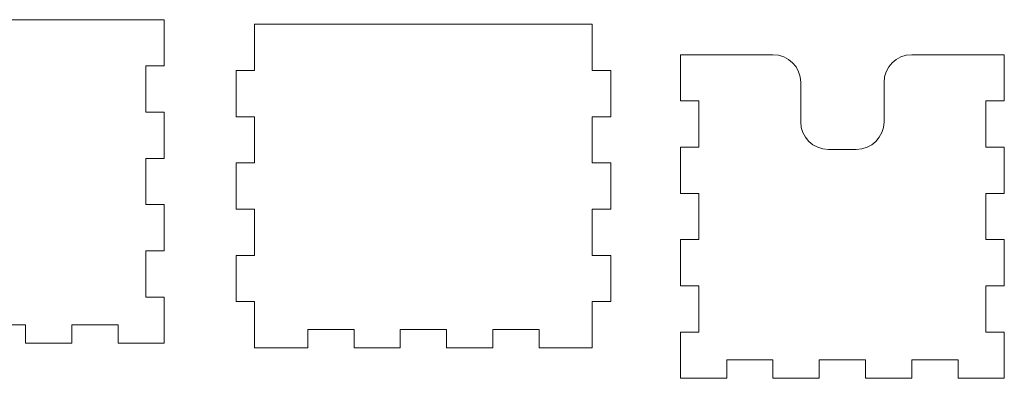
# Model space of a CAD drawing. Header units: millimetres. Extents: x -3260 to 608, y -1134 to 899.
# Tile 31 of 256: x -124 to 89, y -522 to -445. Entities that reach past the tile are written whole.
import ezdxf

# ---------------------------------------------------------------- set-up
doc = ezdxf.new("R2010")
doc.units = ezdxf.units.MM
doc.header["$MEASUREMENT"] = 0
doc.layers.add('Layer 1', color=7, linetype='Continuous')

msp = doc.modelspace()

# ---------------------------------------------------------------- linework, layer by layer
at = {"layer": 'Layer 1', "color": 1, "lineweight": 0}
for points, knots in [([(-162.3928, -444.6876), (-162.3928, -444.6876), (-162.3928, -454.6876), (-162.3928, -454.6876), (-162.3928, -454.6876), (-162.3928, -454.6876), (-158.3928, -454.6876), (-158.3928, -454.6876), (-158.3928, -454.6876), (-158.3928, -454.6876), (-158.3928, -464.6876), (-158.3928, -464.6876), (-158.3928, -464.6876), (-158.3928, -464.6876), (-162.3928, -464.6876), (-162.3928, -464.6876), (-162.3928, -464.6876), (-162.3928, -464.6876), (-162.3928, -474.6876), (-162.3928, -474.6876), (-162.3928, -474.6876), (-162.3928, -474.6876), (-158.3928, -474.6876), (-158.3928, -474.6876), (-158.3928, -474.6876), (-158.3928, -474.6876), (-158.3928, -484.6876), (-158.3928, -484.6876), (-158.3928, -484.6876), (-158.3928, -484.6876), (-162.3928, -484.6876), (-162.3928, -484.6876), (-162.3928, -484.6876), (-162.3928, -484.6876), (-162.3928, -494.6876), (-162.3928, -494.6876), (-162.3928, -494.6876), (-162.3928, -494.6876), (-158.3928, -494.6876), (-158.3928, -494.6876), (-158.3928, -494.6876), (-158.3928, -494.6876), (-158.3928, -504.6876), (-158.3928, -504.6876), (-158.3928, -504.6876), (-158.3928, -504.6876), (-162.3928, -504.6876), (-162.3928, -504.6876), (-162.3928, -504.6876), (-162.3928, -504.6876), (-162.3928, -514.6876), (-162.3928, -514.6876), (-162.3928, -514.6876), (-162.3928, -514.6876), (-152.3928, -514.6876), (-152.3928, -514.6876), (-152.3928, -514.6876), (-152.3928, -514.6876), (-152.3928, -510.6876), (-152.3928, -510.6876), (-152.3928, -510.6876), (-152.3928, -510.6876), (-142.3928, -510.6876), (-142.3928, -510.6876), (-142.3928, -510.6876), (-142.3928, -510.6876), (-142.3928, -514.6876), (-142.3928, -514.6876), (-142.3928, -514.6876), (-142.3928, -514.6876), (-132.3928, -514.6876), (-132.3928, -514.6876), (-132.3928, -514.6876), (-132.3928, -514.6876), (-132.3928, -510.6876), (-132.3928, -510.6876), (-132.3928, -510.6876), (-132.3928, -510.6876), (-122.3928, -510.6876), (-122.3928, -510.6876), (-122.3928, -510.6876), (-122.3928, -510.6876), (-122.3928, -514.6876), (-122.3928, -514.6876), (-122.3928, -514.6876), (-122.3928, -514.6876), (-112.3928, -514.6876), (-112.3928, -514.6876), (-112.3928, -514.6876), (-112.3928, -514.6876), (-112.3928, -510.6876), (-112.3928, -510.6876), (-112.3928, -510.6876), (-112.3928, -510.6876), (-102.3928, -510.6876), (-102.3928, -510.6876), (-102.3928, -510.6876), (-102.3928, -510.6876), (-102.3928, -514.6876), (-102.3928, -514.6876), (-102.3928, -514.6876), (-102.3928, -514.6876), (-92.3928, -514.6876), (-92.3928, -514.6876), (-92.3928, -514.6876), (-92.3928, -514.6876), (-92.3928, -504.6876), (-92.3928, -504.6876), (-92.3928, -504.6876), (-92.3928, -504.6876), (-96.3928, -504.6876), (-96.3928, -504.6876), (-96.3928, -504.6876), (-96.3928, -504.6876), (-96.3928, -494.6876), (-96.3928, -494.6876), (-96.3928, -494.6876), (-96.3928, -494.6876), (-92.3928, -494.6876), (-92.3928, -494.6876), (-92.3928, -494.6876), (-92.3928, -494.6876), (-92.3928, -484.6876), (-92.3928, -484.6876), (-92.3928, -484.6876), (-92.3928, -484.6876), (-96.3928, -484.6876), (-96.3928, -484.6876), (-96.3928, -484.6876), (-96.3928, -484.6876), (-96.3928, -474.6876), (-96.3928, -474.6876), (-96.3928, -474.6876), (-96.3928, -474.6876), (-92.3928, -474.6876), (-92.3928, -474.6876), (-92.3928, -474.6876), (-92.3928, -474.6876), (-92.3928, -464.6876), (-92.3928, -464.6876), (-92.3928, -464.6876), (-92.3928, -464.6876), (-96.3928, -464.6876), (-96.3928, -464.6876), (-96.3928, -464.6876), (-96.3928, -464.6876), (-96.3928, -454.6876), (-96.3928, -454.6876), (-96.3928, -454.6876), (-96.3928, -454.6876), (-92.3928, -454.6876), (-92.3928, -454.6876), (-92.3928, -454.6876), (-92.3928, -454.6876), (-92.3928, -444.6876), (-92.3928, -444.6876), (-92.3928, -444.6876), (-92.3928, -444.6876), (-162.3928, -444.6876), (-162.3928, -444.6876)], [0, 0, 0, 0, 0.02439024, 0.02439024, 0.02439024, 0.02439024, 0.04878049, 0.04878049, 0.04878049, 0.04878049, 0.07317073, 0.07317073, 0.07317073, 0.07317073, 0.09756098, 0.09756098, 0.09756098, 0.09756098, 0.12195122, 0.12195122, 0.12195122, 0.12195122, 0.14634146, 0.14634146, 0.14634146, 0.14634146, 0.17073171, 0.17073171, 0.17073171, 0.17073171, 0.19512195, 0.19512195, 0.19512195, 0.19512195, 0.2195122, 0.2195122, 0.2195122, 0.2195122, 0.24390244, 0.24390244, 0.24390244, 0.24390244, 0.26829268, 0.26829268, 0.26829268, 0.26829268, 0.29268293, 0.29268293, 0.29268293, 0.29268293, 0.31707317, 0.31707317, 0.31707317, 0.31707317, 0.34146341, 0.34146341, 0.34146341, 0.34146341, 0.36585366, 0.36585366, 0.36585366, 0.36585366, 0.3902439, 0.3902439, 0.3902439, 0.3902439, 0.41463415, 0.41463415, 0.41463415, 0.41463415, 0.43902439, 0.43902439, 0.43902439, 0.43902439, 0.46341463, 0.46341463, 0.46341463, 0.46341463, 0.48780488, 0.48780488, 0.48780488, 0.48780488, 0.51219512, 0.51219512, 0.51219512, 0.51219512, 0.53658537, 0.53658537, 0.53658537, 0.53658537, 0.56097561, 0.56097561, 0.56097561, 0.56097561, 0.58536585, 0.58536585, 0.58536585, 0.58536585, 0.6097561, 0.6097561, 0.6097561, 0.6097561, 0.63414634, 0.63414634, 0.63414634, 0.63414634, 0.65853659, 0.65853659, 0.65853659, 0.65853659, 0.68292683, 0.68292683, 0.68292683, 0.68292683, 0.70731707, 0.70731707, 0.70731707, 0.70731707, 0.73170732, 0.73170732, 0.73170732, 0.73170732, 0.75609756, 0.75609756, 0.75609756, 0.75609756, 0.7804878, 0.7804878, 0.7804878, 0.7804878, 0.80487805, 0.80487805, 0.80487805, 0.80487805, 0.82926829, 0.82926829, 0.82926829, 0.82926829, 0.85365854, 0.85365854, 0.85365854, 0.85365854, 0.87804878, 0.87804878, 0.87804878, 0.87804878, 0.90243902, 0.90243902, 0.90243902, 0.90243902, 0.92682927, 0.92682927, 0.92682927, 0.92682927, 0.95121951, 0.95121951, 0.95121951, 0.95121951, 1, 1, 1, 1]), ([(-72.8928, -445.6876), (-72.8928, -445.6876), (-72.8928, -455.6876), (-72.8928, -455.6876), (-72.8928, -455.6876), (-72.8928, -455.6876), (-76.8928, -455.6876), (-76.8928, -455.6876), (-76.8928, -455.6876), (-76.8928, -455.6876), (-76.8928, -465.6876), (-76.8928, -465.6876), (-76.8928, -465.6876), (-76.8928, -465.6876), (-72.8928, -465.6876), (-72.8928, -465.6876), (-72.8928, -465.6876), (-72.8928, -465.6876), (-72.8928, -475.6876), (-72.8928, -475.6876), (-72.8928, -475.6876), (-72.8928, -475.6876), (-76.8928, -475.6876), (-76.8928, -475.6876), (-76.8928, -475.6876), (-76.8928, -475.6876), (-76.8928, -485.6876), (-76.8928, -485.6876), (-76.8928, -485.6876), (-76.8928, -485.6876), (-72.8928, -485.6876), (-72.8928, -485.6876), (-72.8928, -485.6876), (-72.8928, -485.6876), (-72.8928, -495.6876), (-72.8928, -495.6876), (-72.8928, -495.6876), (-72.8928, -495.6876), (-76.8928, -495.6876), (-76.8928, -495.6876), (-76.8928, -495.6876), (-76.8928, -495.6876), (-76.8928, -505.6876), (-76.8928, -505.6876), (-76.8928, -505.6876), (-76.8928, -505.6876), (-72.8928, -505.6876), (-72.8928, -505.6876), (-72.8928, -505.6876), (-72.8928, -505.6876), (-72.8928, -515.6876), (-72.8928, -515.6876), (-72.8928, -515.6876), (-72.8928, -515.6876), (-61.3928, -515.6876), (-61.3928, -515.6876), (-61.3928, -515.6876), (-61.3928, -515.6876), (-61.3928, -511.6876), (-61.3928, -511.6876), (-61.3928, -511.6876), (-61.3928, -511.6876), (-51.3928, -511.6876), (-51.3928, -511.6876), (-51.3928, -511.6876), (-51.3928, -511.6876), (-51.3928, -515.6876), (-51.3928, -515.6876), (-51.3928, -515.6876), (-51.3928, -515.6876), (-41.3928, -515.6876), (-41.3928, -515.6876), (-41.3928, -515.6876), (-41.3928, -515.6876), (-41.3928, -511.6876), (-41.3928, -511.6876), (-41.3928, -511.6876), (-41.3928, -511.6876), (-31.3928, -511.6876), (-31.3928, -511.6876), (-31.3928, -511.6876), (-31.3928, -511.6876), (-31.3928, -515.6876), (-31.3928, -515.6876), (-31.3928, -515.6876), (-31.3928, -515.6876), (-21.3928, -515.6876), (-21.3928, -515.6876), (-21.3928, -515.6876), (-21.3928, -515.6876), (-21.3928, -511.6876), (-21.3928, -511.6876), (-21.3928, -511.6876), (-21.3928, -511.6876), (-11.3928, -511.6876), (-11.3928, -511.6876), (-11.3928, -511.6876), (-11.3928, -511.6876), (-11.3928, -515.6876), (-11.3928, -515.6876), (-11.3928, -515.6876), (-11.3928, -515.6876), (-1.3928, -515.6876), (-1.3928, -515.6876), (-1.3928, -515.6876), (-1.3928, -515.6876), (0.1072, -515.6876), (0.1072, -515.6876), (0.1072, -515.6876), (0.1072, -515.6876), (0.1072, -505.6876), (0.1072, -505.6876), (0.1072, -505.6876), (0.1072, -505.6876), (4.1072, -505.6876), (4.1072, -505.6876), (4.1072, -505.6876), (4.1072, -505.6876), (4.1072, -495.6876), (4.1072, -495.6876), (4.1072, -495.6876), (4.1072, -495.6876), (0.1072, -495.6876), (0.1072, -495.6876), (0.1072, -495.6876), (0.1072, -495.6876), (0.1072, -485.6876), (0.1072, -485.6876), (0.1072, -485.6876), (0.1072, -485.6876), (4.1072, -485.6876), (4.1072, -485.6876), (4.1072, -485.6876), (4.1072, -485.6876), (4.1072, -475.6876), (4.1072, -475.6876), (4.1072, -475.6876), (4.1072, -475.6876), (0.1072, -475.6876), (0.1072, -475.6876), (0.1072, -475.6876), (0.1072, -475.6876), (0.1072, -465.6876), (0.1072, -465.6876), (0.1072, -465.6876), (0.1072, -465.6876), (4.1072, -465.6876), (4.1072, -465.6876), (4.1072, -465.6876), (4.1072, -465.6876), (4.1072, -455.6876), (4.1072, -455.6876), (4.1072, -455.6876), (4.1072, -455.6876), (0.1072, -455.6876), (0.1072, -455.6876), (0.1072, -455.6876), (0.1072, -455.6876), (0.1072, -445.6876), (0.1072, -445.6876), (0.1072, -445.6876), (0.1072, -445.6876), (-72.8928, -445.6876), (-72.8928, -445.6876)], [0, 0, 0, 0, 0.02380952, 0.02380952, 0.02380952, 0.02380952, 0.04761905, 0.04761905, 0.04761905, 0.04761905, 0.07142857, 0.07142857, 0.07142857, 0.07142857, 0.0952381, 0.0952381, 0.0952381, 0.0952381, 0.11904762, 0.11904762, 0.11904762, 0.11904762, 0.14285714, 0.14285714, 0.14285714, 0.14285714, 0.16666667, 0.16666667, 0.16666667, 0.16666667, 0.19047619, 0.19047619, 0.19047619, 0.19047619, 0.21428571, 0.21428571, 0.21428571, 0.21428571, 0.23809524, 0.23809524, 0.23809524, 0.23809524, 0.26190476, 0.26190476, 0.26190476, 0.26190476, 0.28571429, 0.28571429, 0.28571429, 0.28571429, 0.30952381, 0.30952381, 0.30952381, 0.30952381, 0.33333333, 0.33333333, 0.33333333, 0.33333333, 0.35714286, 0.35714286, 0.35714286, 0.35714286, 0.38095238, 0.38095238, 0.38095238, 0.38095238, 0.4047619, 0.4047619, 0.4047619, 0.4047619, 0.42857143, 0.42857143, 0.42857143, 0.42857143, 0.45238095, 0.45238095, 0.45238095, 0.45238095, 0.47619048, 0.47619048, 0.47619048, 0.47619048, 0.5, 0.5, 0.5, 0.5, 0.52380952, 0.52380952, 0.52380952, 0.52380952, 0.54761905, 0.54761905, 0.54761905, 0.54761905, 0.57142857, 0.57142857, 0.57142857, 0.57142857, 0.5952381, 0.5952381, 0.5952381, 0.5952381, 0.61904762, 0.61904762, 0.61904762, 0.61904762, 0.64285714, 0.64285714, 0.64285714, 0.64285714, 0.66666667, 0.66666667, 0.66666667, 0.66666667, 0.69047619, 0.69047619, 0.69047619, 0.69047619, 0.71428571, 0.71428571, 0.71428571, 0.71428571, 0.73809524, 0.73809524, 0.73809524, 0.73809524, 0.76190476, 0.76190476, 0.76190476, 0.76190476, 0.78571429, 0.78571429, 0.78571429, 0.78571429, 0.80952381, 0.80952381, 0.80952381, 0.80952381, 0.83333333, 0.83333333, 0.83333333, 0.83333333, 0.85714286, 0.85714286, 0.85714286, 0.85714286, 0.88095238, 0.88095238, 0.88095238, 0.88095238, 0.9047619, 0.9047619, 0.9047619, 0.9047619, 0.92857143, 0.92857143, 0.92857143, 0.92857143, 0.95238095, 0.95238095, 0.95238095, 0.95238095, 1, 1, 1, 1]), ([(29.1672, -518.2776), (29.1672, -518.2776), (39.1672, -518.2776), (39.1672, -518.2776), (39.1672, -518.2776), (39.1672, -518.2776), (39.1672, -522.2776), (39.1672, -522.2776), (39.1672, -522.2776), (39.1672, -522.2776), (49.1672, -522.2776), (49.1672, -522.2776), (49.1672, -522.2776), (49.1672, -522.2776), (49.1672, -518.2776), (49.1672, -518.2776), (49.1672, -518.2776), (49.1672, -518.2776), (59.1672, -518.2776), (59.1672, -518.2776), (59.1672, -518.2776), (59.1672, -518.2776), (59.1672, -522.2776), (59.1672, -522.2776), (59.1672, -522.2776), (59.1672, -522.2776), (69.1672, -522.2776), (69.1672, -522.2776), (69.1672, -522.2776), (69.1672, -522.2776), (69.1672, -518.2776), (69.1672, -518.2776), (69.1672, -518.2776), (69.1672, -518.2776), (79.1672, -518.2776), (79.1672, -518.2776), (79.1672, -518.2776), (79.1672, -518.2776), (79.1672, -522.2776), (79.1672, -522.2776), (79.1672, -522.2776), (79.1672, -522.2776), (89.1672, -522.2776), (89.1672, -522.2776), (89.1672, -522.2776), (89.1672, -522.2776), (89.1672, -512.2776), (89.1672, -512.2776), (89.1672, -512.2776), (89.1672, -512.2776), (85.1672, -512.2776), (85.1672, -512.2776), (85.1672, -512.2776), (85.1672, -512.2776), (85.1672, -502.2776), (85.1672, -502.2776), (85.1672, -502.2776), (85.1672, -502.2776), (89.1672, -502.2776), (89.1672, -502.2776), (89.1672, -502.2776), (89.1672, -502.2776), (89.1672, -492.2776), (89.1672, -492.2776), (89.1672, -492.2776), (89.1672, -492.2776), (85.1672, -492.2776), (85.1672, -492.2776), (85.1672, -492.2776), (85.1672, -492.2776), (85.1672, -482.2776), (85.1672, -482.2776), (85.1672, -482.2776), (85.1672, -482.2776), (89.1672, -482.2776), (89.1672, -482.2776), (89.1672, -482.2776), (89.1672, -482.2776), (89.1672, -472.2776), (89.1672, -472.2776), (89.1672, -472.2776), (89.1672, -472.2776), (85.1672, -472.2776), (85.1672, -472.2776), (85.1672, -472.2776), (85.1672, -472.2776), (85.1672, -462.2776), (85.1672, -462.2776), (85.1672, -462.2776), (85.1672, -462.2776), (89.1672, -462.2776), (89.1672, -462.2776), (89.1672, -462.2776), (89.1672, -462.2776), (89.1672, -452.2776), (89.1672, -452.2776), (89.1672, -452.2776), (89.1672, -452.2776), (69.1672, -452.2776), (69.1672, -452.2776), (69.1672, -452.2776), (65.8535, -452.2776), (63.1672, -454.9639), (63.1672, -458.2776), (63.1672, -458.2776), (63.1672, -458.2776), (63.1672, -466.7736), (63.1672, -466.7736), (63.1672, -466.7736), (63.1672, -470.0873), (60.4809, -472.7736), (57.1672, -472.7736), (57.1672, -472.7736), (57.1672, -472.7736), (51.1672, -472.7736), (51.1672, -472.7736), (51.1672, -472.7736), (47.8535, -472.7736), (45.1672, -470.0873), (45.1672, -466.7736), (45.1672, -466.7736), (45.1672, -466.7736), (45.1672, -458.2776), (45.1672, -458.2776), (45.1672, -458.2776), (45.1672, -454.9639), (42.4809, -452.2776), (39.1672, -452.2776), (39.1672, -452.2776), (39.1672, -452.2776), (19.1672, -452.2776), (19.1672, -452.2776), (19.1672, -452.2776), (19.1672, -452.2776), (19.1672, -462.2776), (19.1672, -462.2776), (19.1672, -462.2776), (19.1672, -462.2776), (23.1672, -462.2776), (23.1672, -462.2776), (23.1672, -462.2776), (23.1672, -462.2776), (23.1672, -472.2776), (23.1672, -472.2776), (23.1672, -472.2776), (23.1672, -472.2776), (19.1672, -472.2776), (19.1672, -472.2776), (19.1672, -472.2776), (19.1672, -472.2776), (19.1672, -482.2776), (19.1672, -482.2776), (19.1672, -482.2776), (19.1672, -482.2776), (23.1672, -482.2776), (23.1672, -482.2776), (23.1672, -482.2776), (23.1672, -482.2776), (23.1672, -492.2776), (23.1672, -492.2776), (23.1672, -492.2776), (23.1672, -492.2776), (19.1672, -492.2776), (19.1672, -492.2776), (19.1672, -492.2776), (19.1672, -492.2776), (19.1672, -502.2776), (19.1672, -502.2776), (19.1672, -502.2776), (19.1672, -502.2776), (23.1672, -502.2776), (23.1672, -502.2776), (23.1672, -502.2776), (23.1672, -502.2776), (23.1672, -512.2776), (23.1672, -512.2776), (23.1672, -512.2776), (23.1672, -512.2776), (19.1672, -512.2776), (19.1672, -512.2776), (19.1672, -512.2776), (19.1672, -512.2776), (19.1672, -522.2776), (19.1672, -522.2776), (19.1672, -522.2776), (19.1672, -522.2776), (29.1672, -522.2776), (29.1672, -522.2776), (29.1672, -522.2776), (29.1672, -522.2776), (29.1672, -518.2776), (29.1672, -518.2776)], [0, 0, 0, 0, 0.02040816, 0.02040816, 0.02040816, 0.02040816, 0.04081633, 0.04081633, 0.04081633, 0.04081633, 0.06122449, 0.06122449, 0.06122449, 0.06122449, 0.08163265, 0.08163265, 0.08163265, 0.08163265, 0.10204082, 0.10204082, 0.10204082, 0.10204082, 0.12244898, 0.12244898, 0.12244898, 0.12244898, 0.14285714, 0.14285714, 0.14285714, 0.14285714, 0.16326531, 0.16326531, 0.16326531, 0.16326531, 0.18367347, 0.18367347, 0.18367347, 0.18367347, 0.20408163, 0.20408163, 0.20408163, 0.20408163, 0.2244898, 0.2244898, 0.2244898, 0.2244898, 0.24489796, 0.24489796, 0.24489796, 0.24489796, 0.26530612, 0.26530612, 0.26530612, 0.26530612, 0.28571429, 0.28571429, 0.28571429, 0.28571429, 0.30612245, 0.30612245, 0.30612245, 0.30612245, 0.32653061, 0.32653061, 0.32653061, 0.32653061, 0.34693878, 0.34693878, 0.34693878, 0.34693878, 0.36734694, 0.36734694, 0.36734694, 0.36734694, 0.3877551, 0.3877551, 0.3877551, 0.3877551, 0.40816327, 0.40816327, 0.40816327, 0.40816327, 0.42857143, 0.42857143, 0.42857143, 0.42857143, 0.44897959, 0.44897959, 0.44897959, 0.44897959, 0.46938776, 0.46938776, 0.46938776, 0.46938776, 0.48979592, 0.48979592, 0.48979592, 0.48979592, 0.51020408, 0.51020408, 0.51020408, 0.51020408, 0.53061224, 0.53061224, 0.53061224, 0.53061224, 0.55102041, 0.55102041, 0.55102041, 0.55102041, 0.57142857, 0.57142857, 0.57142857, 0.57142857, 0.59183673, 0.59183673, 0.59183673, 0.59183673, 0.6122449, 0.6122449, 0.6122449, 0.6122449, 0.63265306, 0.63265306, 0.63265306, 0.63265306, 0.65306122, 0.65306122, 0.65306122, 0.65306122, 0.67346939, 0.67346939, 0.67346939, 0.67346939, 0.69387755, 0.69387755, 0.69387755, 0.69387755, 0.71428571, 0.71428571, 0.71428571, 0.71428571, 0.73469388, 0.73469388, 0.73469388, 0.73469388, 0.75510204, 0.75510204, 0.75510204, 0.75510204, 0.7755102, 0.7755102, 0.7755102, 0.7755102, 0.79591837, 0.79591837, 0.79591837, 0.79591837, 0.81632653, 0.81632653, 0.81632653, 0.81632653, 0.83673469, 0.83673469, 0.83673469, 0.83673469, 0.85714286, 0.85714286, 0.85714286, 0.85714286, 0.87755102, 0.87755102, 0.87755102, 0.87755102, 0.89795918, 0.89795918, 0.89795918, 0.89795918, 0.91836735, 0.91836735, 0.91836735, 0.91836735, 0.93877551, 0.93877551, 0.93877551, 0.93877551, 0.95918367, 0.95918367, 0.95918367, 0.95918367, 1, 1, 1, 1])]:
    msp.add_open_spline(points, degree=3, knots=knots, dxfattribs=at)

doc.saveas('drawing.dxf')
